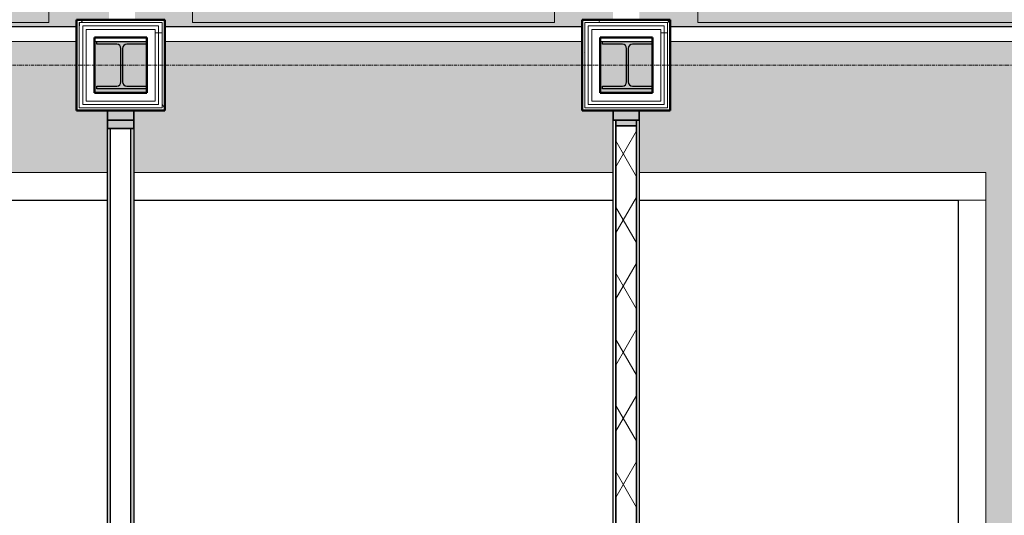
# Model space of a CAD drawing. Header units: millimetres. Extents: x 3625 to 90524, y -20577 to 42628.
# Tile 131 of 256: x 52706 to 56277, y 34195 to 35993. Entities that reach past the tile are written whole.
import ezdxf

# ---------------------------------------------------------------- set-up
doc = ezdxf.new("R2010")
doc.units = ezdxf.units.MM
doc.linetypes.add('stramien', pattern=[22.225, 12.7, -3.175, 3.175, -3.175])
for name, color, linetype, lineweight in [('A-CLNG-SUSP', 5, 'Continuous', 25), ('A-FLOR-OTLN', 6, 'Continuous', 18), ('A-FLOR-PATT', 8, 'Continuous', 18), ('A-GENM', 6, 'Continuous', 18), ('A-GLAZ', 6, 'Continuous', 18), ('A-GLAZ-CWMG', 3, 'Continuous', 18), ('A-WALL-MBNI', 2, 'Continuous', 25), ('A-WALL-PATT', 2, 'Continuous', 50), ('I-WALL', 2, 'Continuous', 25), ('S-COLS', 6, 'Continuous', 18), ('S-GRID', 1, 'Continuous', 18)]:
    doc.layers.add(name, color=color, linetype=linetype, lineweight=lineweight)
pattern_1 = [(0, (24722.47, 0), (406.4, 101.6), [33.528, -271.272, 33.528, -271.272, -1625.6]), (0, (24722.47, 0), (406.4, 101.6), [-609.6, 33.528, -576.072, 33.528, -271.272, -711.2]), (0, (24722.47, 0), (406.4, 101.6), [-1524, 33.528, -169.672, 33.528, -474.472]), (120, (24874.87, 50.8), (-291.18818, 301.15272), [33.528, -271.272, 33.528, -271.272, -1625.6]), (120, (24874.87, 50.8), (-291.18818, 301.15272), [-609.6, 33.528, -576.072, 33.528, -271.272, -711.2]), (120, (24874.87, 50.8), (-291.18818, 301.15272), [-1524, 33.528, -169.672, 33.528, -474.472]), (240, (24925.67, 254), (-115.21182, -402.75272), [33.528, -271.272, 33.528, -271.272, -1625.6]), (240, (24925.67, 254), (-115.21182, -402.75272), [-609.6, 33.528, -576.072, 33.528, -271.272, -711.2]), (240, (24925.67, 254), (-115.21182, -402.75272), [-1524, 33.528, -169.672, 33.528, -474.472])]
pattern_2 = [(180, (55065.73, 35595.7), (6e-14, 500), []), (180, (55065.73, 35545.7), (6e-14, 500), []), (180, (55065.73, 35495.7), (6e-14, 500), []), (180, (55065.73, 35445.7), (6e-14, 500), [])]
pattern_3 = [(180, (53232.4, 35595.7), (6e-14, 500), []), (180, (53232.4, 35545.7), (6e-14, 500), []), (180, (53232.4, 35495.7), (6e-14, 500), []), (180, (53232.4, 35445.7), (6e-14, 500), [])]

# ---------------------------------------------------------------- blocks, each defined once
blk = doc.blocks.new('10844_ABT model nieuw_export 08-11-2012_rvt-1-Plotview plafond vierde Verdieping - 1 op 100')
at = {"layer": 'A-FLOR-PATT'}
h = blk.add_hatch(color=254, dxfattribs=at)
h.paths.add_polyline_path([(31606.6, 19233.2), (31916.6, 19233.2), (31916.6, 19493.5), (28423.3, 19493.5), (28423.3, 19528.2), (28413.3, 19528.2), (28413.3, 19493.2), (28509.9, 19493.2), (28509.9, 19233.2), (30023.3, 19233.2), (30023.3, 19493.2), (30343.3, 19493.2), (30343.3, 19233.2), (31400.3, 19233.2)], flags=0)
h.paths.add_polyline_path([(27774.8, 19233.2), (28189.9, 19233.2), (28189.9, 19493.2), (28273.3, 19493.2), (28273.3, 19528.2), (28263.3, 19528.2), (28263.3, 21111.6), (27822.3, 21111.6), (27822.3, 19718.2), (19287.8, 19718.2), (19287.8, 19493.2), (19343.3, 19493.2), (19343.3, 19233.2), (20856.6, 19233.2), (20856.6, 19493.2), (21176.6, 19493.2), (21176.6, 19233.2), (22689.9, 19233.2), (22689.9, 19493.2), (23009.9, 19493.2), (23009.9, 19233.2), (24523.3, 19233.2), (24523.3, 19493.2), (24843.3, 19493.2), (24843.3, 19233.2), (26356.6, 19233.2), (26356.6, 19493.2), (26676.6, 19493.2), (26676.6, 19233.2), (27170.5, 19233.2)], flags=0)
h.paths.add_polyline_path([(30165.3, 19243.2), (30178, 19248.5), (30183.3, 19261.2), (30183.3, 19395.2), (30178, 19407.9), (30165.3, 19413.2), (30088.3, 19413.2), (30088.3, 19243.2)], flags=0)
h.paths.add_polyline_path([(30210.3, 19243.2), (30278.3, 19243.2), (30278.3, 19413.2), (30210.3, 19413.2), (30197.5, 19407.9), (30192.3, 19395.2), (30192.3, 19261.2), (30197.5, 19248.5)], flags=0)
h.paths.add_polyline_path([(28379, 19243.2), (28444.9, 19243.2), (28444.9, 19413.2), (28376.3, 19413.2), (28363.5, 19407.9), (28358.3, 19395.2), (28358.3, 19261.2), (28363.5, 19248.5), (28376.3, 19243.2)], flags=0)
h.paths.add_polyline_path([(28254.9, 19243.2), (28331.3, 19243.2), (28344, 19248.5), (28349.3, 19261.2), (28349.3, 19395.2), (28344, 19407.9), (28331.3, 19413.2), (28254.9, 19413.2), (28254.9, 19248.5)], flags=0)
h.paths.add_polyline_path([(26498.3, 19243.2), (26511, 19248.5), (26516.3, 19261.2), (26516.3, 19395.2), (26511, 19407.9), (26498.3, 19413.2), (26421.6, 19413.2), (26421.6, 19243.2)], flags=0)
h.paths.add_polyline_path([(26611.6, 19243.2), (26611.6, 19413.2), (26543.3, 19413.2), (26530.5, 19407.9), (26525.3, 19395.2), (26525.3, 19261.2), (26530.5, 19248.5), (26543.3, 19243.2), (26566.3, 19243.2)], flags=0)
h.paths.add_polyline_path([(24778.3, 19243.2), (24778.3, 19413.2), (24710.3, 19413.2), (24697.5, 19407.9), (24692.3, 19395.2), (24692.3, 19261.2), (24697.5, 19248.5), (24710.3, 19243.2), (24753.6, 19243.2)], flags=0)
h.paths.add_polyline_path([(24665.3, 19243.2), (24678, 19248.5), (24683.3, 19261.2), (24683.3, 19395.2), (24678, 19407.9), (24665.3, 19413.2), (24588.3, 19413.2), (24588.3, 19243.2)], flags=0)
h.paths.add_polyline_path([(22754.9, 19243.2), (22831.3, 19243.2), (22844, 19248.5), (22849.3, 19261.2), (22849.3, 19395.2), (22844, 19407.9), (22831.3, 19413.2), (22754.9, 19413.2), (22754.9, 19248.5)], flags=0)
h.paths.add_polyline_path([(22940.8, 19243.2), (22944.9, 19243.2), (22944.9, 19413.2), (22876.3, 19413.2), (22863.5, 19407.9), (22858.3, 19395.2), (22858.3, 19261.2), (22863.5, 19248.5), (22876.3, 19243.2)], flags=0)
h.paths.add_polyline_path([(21111.6, 19243.2), (21111.6, 19413.2), (21043.3, 19413.2), (21030.5, 19407.9), (21025.3, 19395.2), (21025.3, 19261.2), (21030.5, 19248.5), (21043.3, 19243.2)], flags=0)
h.paths.add_polyline_path([(20998.3, 19243.2), (21011, 19248.5), (21016.3, 19261.2), (21016.3, 19395.2), (21011, 19407.9), (20998.3, 19413.2), (20921.6, 19413.2), (20921.6, 19243.2)], flags=0)
h.paths.add_polyline_path([(28983.3, 21206.2), (30263.6, 21206.2), (30263.6, 21211.2), (28470.7, 21211.6), (28470.7, 23567.2), (30263.6, 23567.2), (30263.6, 23641.2), (28413.3, 23641.2), (28413.3, 21206.2), (28479.5, 21206.2)], flags=0)
h.paths.add_polyline_path([(31916.6, 21206.2), (31916.6, 23641.2), (31756.6, 23641.2), (31756.6, 21206.2)], flags=0)
h.paths.add_polyline_path([(31606.6, 23567.2), (31616.6, 23567.2), (31616.6, 23641.2), (31606.6, 23641.2)], flags=0)
h.paths.add_polyline_path([(28578.9, 23781.2), (30484.5, 23781.2), (30484.5, 23791.2), (28273.3, 23791.2), (28273.3, 23781.2), (28413.3, 23781.2)], flags=0)
h.paths.add_polyline_path([(31548.5, 23781.2), (31916.6, 23781.2), (31916.6, 23791.2), (31548.5, 23791.2), (31548.5, 23786.2)], flags=0)
h.paths.add_polyline_path([(26566.3, 24301.2), (27044.5, 24301.2), (27044.5, 25355.2), (26564.1, 25355.2), (26564.1, 25115.2), (26469.1, 25115.2), (26469.1, 25355.2), (25988.8, 25355.2), (25988.8, 24875.4), (26229.8, 24875.4), (26229.8, 24780.4), (25988.8, 24780.4), (25988.8, 24301.2)], flags=0)
h.paths.add_polyline_path([(21544.5, 24301.2), (21544.5, 25355.2), (20490.4, 25355.2), (20490.4, 24301.2), (21505.7, 24301.2)], flags=0)
h.paths.add_polyline_path([(31809.8, 24301.2), (32021.4, 24301.2), (32021.4, 24551.2), (31739.6, 24551.3), (31739.6, 25105.2), (32021.4, 25105.2), (32021.4, 25355.2), (31488.9, 25355.2), (31488.9, 24301.2)], flags=0)
h.paths.add_polyline_path([(26249.6, 24551.2), (26239.6, 24551.2), (26239.6, 25105.2), (26793.6, 25104.2), (26793.6, 24551.2), (26319.6, 24551.2)], flags=0)
h.paths.add_polyline_path([(21199.4, 24551.2), (20739.6, 24551.2), (20739.6, 25105.2), (21293.6, 25105.2), (21293.6, 24551.2), (21213.6, 24551.2)], flags=0)
h.paths.add_polyline_path([(26542, 24631.2), (26713.6, 24631.2), (26713.6, 25025.2), (26319.6, 25025.2), (26319.6, 24631.2), (26499.5, 24631.2)], flags=0)
h.paths.add_polyline_path([(21042, 24631.2), (21213.6, 24631.2), (21213.6, 25025.2), (20819.6, 25025.2), (20819.6, 24631.2), (20999.5, 24631.2)], flags=0)
h.paths.add_polyline_path([(26611.6, 24733.2), (26420.8, 24733.2), (26420.8, 24743.2), (26499.5, 24743.2), (26512.2, 24748.5), (26517.5, 24761.2), (26517.5, 24895.2), (26512.2, 24907.9), (26499.5, 24913.2), (26420.8, 24913.2), (26421.6, 24923.2), (26620.8, 24923.2), (26620.8, 24913.2), (26542, 24913.2), (26529.3, 24907.9), (26524, 24895.2), (26524, 24761.2), (26529.3, 24748.5), (26542, 24743.2), (26620.8, 24743.2), (26620.8, 24733.2)], flags=0)
h.paths.add_polyline_path([(21111.6, 24733.2), (20920.8, 24733.2), (20920.8, 24743.2), (20999.5, 24743.2), (21012.2, 24748.5), (21017.5, 24761.2), (21017.5, 24895.2), (21012.2, 24907.9), (20999.5, 24913.2), (20920.8, 24913.2), (20921.6, 24923.2), (21120.8, 24923.2), (21120.8, 24913.2), (21042, 24913.2), (21029.3, 24907.9), (21024, 24895.2), (21024, 24761.2), (21029.3, 24748.5), (21042, 24743.2), (21120.8, 24743.2), (21120.8, 24733.2)], flags=0)
h.paths.add_polyline_path([(31749.6, 29801.2), (32021.4, 29801.2), (32021.4, 30041.2), (31729.6, 30041.2), (31729.6, 30615.2), (31906.6, 30615.2), (31906.6, 32113.4), (31487.4, 32113.4), (31487.4, 29801.2), (31729.6, 29801.2)], flags=0)
h.paths.add_polyline_path([(20652.6, 29801.2), (22749.6, 29801.2), (22749.6, 30051.2), (22741.6, 30051.2), (22741.6, 30039.2), (21288.6, 30039.2), (21288.6, 30051.2), (20744.6, 30051.2), (20744.6, 30039.2), (19291.6, 30039.2), (19291.6, 30051.2), (19287.8, 30051.2), (19287.8, 29801.2), (20523.8, 29801.2)], flags=0)
h.paths.add_polyline_path([(23378, 29801.2), (23377.9, 35438.2), (28302.4, 35438.2), (28302.4, 35663.2), (28189.9, 35663.2), (28189.9, 35913.7), (26676.6, 35913.7), (26676.6, 35663.2), (26356.6, 35663.2), (26356.6, 35913.7), (24843.3, 35913.7), (24843.3, 35663.2), (24523.3, 35663.2), (24523.3, 35913.7), (22956.6, 35913.7), (22956.6, 30051.2), (22949.6, 30051.2), (22949.6, 29801.2), (22956.6, 29801.2)], flags=0)
h.paths.add_polyline_path([(25988.8, 29801.2), (27044.5, 29801.2), (27044.5, 30855.2), (25988.8, 30855.2), (25988.8, 30061.2)], flags=0)
h.paths.add_polyline_path([(26249.6, 30061.2), (26249.6, 30595.2), (26783.6, 30595.2), (26783.6, 30061.2), (26319.6, 30061.2)], flags=0)
h.paths.add_polyline_path([(19291.6, 30061.2), (19291.6, 30398.2), (19335.6, 30398.2), (19335.6, 31758.2), (19393.6, 31758.2), (19393.6, 31778.2), (19287.8, 31778.2), (19287.8, 30061.2)], flags=0)
h.paths.add_polyline_path([(22741.6, 30061.2), (22749.6, 30061.2), (22749.6, 35913.7), (22746.6, 35913.7), (22746.6, 31778.2), (22637.5, 31778.2), (22636.6, 31753.2), (22627.5, 31753.2), (22627.5, 35913.7), (22616.6, 35913.7), (22616.6, 30398.2), (22637.6, 30398.2), (22637.6, 31758.2), (22697.6, 31758.2), (22697.6, 30398.2), (22741.6, 30398.2), (22741.6, 30266.2)], flags=0)
h.paths.add_polyline_path([(21042, 30131.2), (21213.6, 30131.2), (21213.6, 30525.2), (20819.6, 30525.2), (20819.6, 30131.2), (20999.5, 30131.2)], flags=0)
h.paths.add_polyline_path([(26566.3, 30131.2), (26713.6, 30131.2), (26712.8, 30525.2), (26319.6, 30525.2), (26319.6, 30131.2), (26542, 30131.2)], flags=0)
h.paths.add_polyline_path([(26499.5, 30233.2), (26420.8, 30233.2), (26420.8, 30243.2), (26499.5, 30243.2), (26512.2, 30248.5), (26517.5, 30261.2), (26517.5, 30395.2), (26512.2, 30407.9), (26499.5, 30413.2), (26420.8, 30413.2), (26421.6, 30423.2), (26620.8, 30423.2), (26620.8, 30413.2), (26542, 30413.2), (26529.3, 30407.9), (26524, 30395.2), (26524, 30261.2), (26529.3, 30248.5), (26542, 30243.2), (26620.8, 30243.2), (26620.8, 30233.2), (26542, 30233.2)], flags=0)
h.paths.add_polyline_path([(21120.8, 30233.2), (20920.8, 30233.2), (20920.8, 30243.2), (20999.5, 30243.2), (21012.2, 30248.5), (21017.5, 30261.2), (21017.5, 30395.2), (21012.2, 30407.9), (20999.5, 30413.2), (20920.8, 30413.2), (20921.6, 30423.2), (21120.8, 30423.2), (21120.8, 30413.2), (21042, 30413.2), (21029.3, 30407.9), (21024, 30395.2), (21024, 30261.2), (21029.3, 30248.5), (21042, 30243.2), (21120.8, 30243.2)], flags=0)
h.paths.add_polyline_path([(20739.6, 30398.2), (20739.6, 30605.2), (21293.6, 30605.2), (21293.6, 30398.2), (21303.6, 30398.2), (21303.6, 30615.2), (20729.6, 30615.2), (20729.6, 30398.2)], flags=0)
h.paths.add_polyline_path([(19413.6, 30398.2), (19413.6, 35913.7), (19403.6, 35913.7), (19403.6, 31753.2), (19395.6, 31753.2), (19395.6, 30398.2)], flags=0)
h.paths.add_polyline_path([(19291.6, 31613.2), (19291.6, 31733.2), (19331.6, 31733.2), (19331.6, 31613.2)], flags=0)
h.paths.add_polyline_path([(22741.6, 31613.2), (22701.6, 31613.2), (22701.6, 31733.2), (22741.6, 31733.2)], flags=0)
h.paths.add_polyline_path([(31841.6, 32208.4), (31906.6, 32208.4), (31906.6, 35913.7), (30343.3, 35913.7), (30343.3, 35663.2), (30230.8, 35663.2), (30230.8, 35438.2), (31487.4, 35438.2), (31487.4, 32208.4), (31835.4, 32208.4)], flags=0)
h.paths.add_polyline_path([(30135.8, 35438.2), (30135.8, 35663.2), (30023.3, 35663.2), (30023.3, 35913.7), (28509.9, 35913.7), (28509.9, 35663.2), (28397.4, 35663.2), (28397.4, 35438.2), (28983.3, 35438.2)], flags=0)
h.paths.add_polyline_path([(30169.8, 35728.2), (30278.3, 35728.2), (30277.8, 35904.2), (30205.8, 35904.2), (30195.2, 35899.8), (30190.8, 35889.2), (30191.8, 35764.8), (30195.2, 35756.6), (30205.8, 35752.2), (30277.8, 35752.2), (30277.8, 35742.7), (30097.8, 35742.7), (30097.8, 35752.2), (30169.8, 35752.2), (30180.4, 35756.6), (30184.8, 35767.2), (30184.8, 35889.2), (30180.4, 35899.8), (30169.8, 35904.2), (30097.8, 35904.2), (30097.8, 35913.7), (30088.3, 35913.7), (30088.3, 35728.2), (30145.8, 35728.2)], flags=0)
h.paths.add_polyline_path([(28254.9, 35728.2), (28444.9, 35728.2), (28443.8, 35904.2), (28371.8, 35904.2), (28361.2, 35899.8), (28356.8, 35889.2), (28356.8, 35767.2), (28361.2, 35756.6), (28371.8, 35752.2), (28443.8, 35752.2), (28443.8, 35742.7), (28263.8, 35742.7), (28263.8, 35752.2), (28335.8, 35752.2), (28346.4, 35756.6), (28350.8, 35767.2), (28350.8, 35889.2), (28346.4, 35899.8), (28335.8, 35904.2), (28263.8, 35904.2), (28263.8, 35913.7), (28254.9, 35913.7), (28254.9, 35742.7)], flags=0)
h.paths.add_polyline_path([(26421.6, 35728.2), (26611.6, 35728.2), (26610.8, 35904.2), (26538.8, 35904.2), (26528.2, 35899.8), (26523.8, 35889.2), (26523.8, 35767.2), (26528.2, 35756.6), (26538.8, 35752.2), (26610.8, 35752.2), (26610.8, 35742.7), (26430.8, 35742.7), (26430.8, 35752.2), (26502.8, 35752.2), (26513.4, 35756.6), (26517.8, 35767.2), (26517.8, 35889.2), (26513.4, 35899.8), (26502.8, 35904.2), (26430.8, 35904.2), (26430.8, 35913.7), (26421.6, 35913.7), (26421.6, 35742.7)], flags=0)
h.paths.add_polyline_path([(24705.8, 35728.2), (24778.3, 35728.2), (24777.8, 35904.2), (24705.8, 35904.2), (24695.2, 35899.8), (24690.8, 35889.2), (24690.8, 35767.2), (24695.2, 35756.6), (24705.8, 35752.2), (24777.8, 35752.2), (24777.8, 35742.7), (24597.8, 35742.7), (24597.8, 35752.2), (24669.8, 35752.2), (24680.4, 35756.6), (24684.8, 35767.2), (24684.8, 35889.2), (24680.4, 35899.8), (24669.8, 35904.2), (24597.8, 35904.2), (24597.8, 35913.7), (24588.3, 35913.7), (24588.3, 35728.2), (24669.8, 35728.2)], flags=0)
at = {"layer": 'S-COLS', "lineweight": 5}
for points in [[(28379, 35742.7), (28443.8, 35742.7), (28443.8, 35752.2), (28371.8, 35752.2), (28361.2, 35756.6), (28356.8, 35767.2), (28356.8, 35889.2), (28361.2, 35899.8), (28371.8, 35904.2), (28443.8, 35904.2), (28443.8, 35913.7), (28263.8, 35913.7), (28263.8, 35904.2), (28335.8, 35904.2), (28346.4, 35899.8), (28350.8, 35889.2), (28350.8, 35767.2), (28346.4, 35756.6), (28335.8, 35752.2), (28263.8, 35752.2), (28263.8, 35742.7)], [(30097.8, 35742.7), (30277.8, 35742.7), (30277.8, 35752.2), (30205.8, 35752.2), (30195.2, 35756.6), (30190.8, 35767.2), (30191.8, 35891.6), (30195.2, 35899.8), (30205.8, 35904.2), (30277.8, 35904.2), (30277.8, 35913.7), (30097.8, 35913.7), (30097.8, 35904.2), (30169.8, 35904.2), (30180.4, 35899.8), (30184.8, 35889.2), (30184.8, 35767.2), (30180.4, 35756.6), (30169.8, 35752.2), (30097.8, 35752.2)]]:
    blk.add_hatch(color=256, dxfattribs=at).paths.add_polyline_path(points, flags=0)
at = {"layer": 'A-FLOR-OTLN', "color": 130, "lineweight": 5}
for p, q in [((26676.6, 35913.7), (28189.9, 35913.7)), ((28254.9, 35913.7), (28263.8, 35913.7)), ((28509.9, 35913.7), (30023.3, 35913.7)), ((30088.3, 35913.7), (30097.8, 35913.7)), ((30343.3, 35913.7), (31906.6, 35913.7))]:
    blk.add_line(p, q, dxfattribs=at)
at = {"layer": 'S-COLS', "color": 250, "lineweight": 25}
for p, q in [((28263.8, 35904.2), (28263.8, 35913.7)), ((28263.8, 35913.7), (28443.8, 35913.7)), ((28335.8, 35904.2), (28263.8, 35904.2)), ((28350.8, 35767.2), (28350.8, 35889.2)), ((28356.8, 35889.2), (28356.8, 35767.2)), ((28443.8, 35904.2), (28371.8, 35904.2)), ((28443.8, 35913.7), (28443.8, 35904.2)), ((30097.8, 35904.2), (30097.8, 35913.7)), ((30097.8, 35913.7), (30277.8, 35913.7)), ((30169.8, 35904.2), (30097.8, 35904.2)), ((30184.8, 35767.2), (30184.8, 35889.2)), ((30190.8, 35889.2), (30190.8, 35767.2)), ((30277.8, 35904.2), (30205.8, 35904.2)), ((30277.8, 35913.7), (30277.8, 35904.2)), ((28263.8, 35742.7), (28263.8, 35752.2)), ((28263.8, 35752.2), (28335.8, 35752.2)), ((28443.8, 35742.7), (28263.8, 35742.7)), ((28371.8, 35752.2), (28443.8, 35752.2)), ((28443.8, 35752.2), (28443.8, 35742.7)), ((30097.8, 35742.7), (30097.8, 35752.2)), ((30097.8, 35752.2), (30169.8, 35752.2)), ((30277.8, 35742.7), (30097.8, 35742.7)), ((30205.8, 35752.2), (30277.8, 35752.2)), ((30277.8, 35752.2), (30277.8, 35742.7))]:
    blk.add_line(p, q, dxfattribs=at)
for centre, start, end in [((28335.8, 35889.2), 0, 90), ((28371.8, 35889.2), 90, 180), ((30169.8, 35889.2), 0, 90), ((30205.8, 35889.2), 90, 180), ((28335.8, 35767.2), 270, 0), ((28371.8, 35767.2), 180, 270), ((30169.8, 35767.2), 270, 0), ((30205.8, 35767.2), 180, 270)]:
    blk.add_arc(centre, 15, start, end, dxfattribs=at)
blk = doc.blocks.new('Rectangular Mullion - 22_interline_95x35-6695495-Plotview plafond vierde Verdieping - 1 op 100')
at = {"layer": 'A-GLAZ-CWMG'}
blk.add_hatch(color=256, dxfattribs=at).paths.add_polyline_path([(-35, -47.5), (0, -47.5), (0, 47.5), (-35, 47.5)], flags=0)
at = {"layer": 'A-GLAZ-CWMG', "lineweight": 35}
for p, q in [((-35, 47.5), (0, 47.5)), ((-35, -47.5), (-35, 47.5)), ((0, 47.5), (0, -47.5)), ((0, -47.5), (-35, -47.5))]:
    blk.add_line(p, q, dxfattribs=at)
blk = doc.blocks.new('22_KA_systeempanel_dicht - staal-V14-Plotview plafond vierde Verdieping - 1 op 100')
at = {"layer": 'A-GLAZ'}
h = blk.add_hatch(color=256, dxfattribs=at)
h.paths.add_polyline_path([(817, 37.5), (797, 37.5), (797, -37.5), (817, -37.5)], flags=0)
h.paths.add_polyline_path([(-797, -37.5), (-797, 37.5), (-817, 37.5), (-817, -37.5)], flags=0)
h = blk.add_hatch(dxfattribs=at)
h.set_pattern_fill('FP_206', color=256, style=0, pattern_type=2)
h.set_pattern_definition([(150, (59533.68, -30183.26), (-60, -103.92305), []), (210, (59533.68, -30183.26), (60, -103.92305), [])])
h.paths.add_polyline_path([(797, -37.5), (797, 37.5), (-797, 37.5), (-797, -37.5), (631, -37.5)], flags=0)
at = {"layer": 'A-GLAZ', "lineweight": 25}
for p, q in [((-817, 47.5), (817, 47.5)), ((-817, 37.5), (-817, 47.5)), ((817, 37.5), (-817, 37.5)), ((-817, -37.5), (-817, 37.5)), ((-817, 37.5), (-797, 37.5)), ((-797, 37.5), (797, 37.5)), ((-797, -37.5), (-797, 37.5)), ((-797, 37.5), (-797, -37.5)), ((797, 37.5), (797, -37.5)), ((797, -37.5), (797, 37.5)), ((797, 37.5), (817, 37.5)), ((817, 47.5), (817, 37.5)), ((817, 37.5), (817, -37.5)), ((-817, -47.5), (-817, -37.5)), ((-817, -37.5), (817, -37.5)), ((-797, -37.5), (-817, -37.5)), ((817, -47.5), (-817, -47.5)), ((797, -37.5), (-797, -37.5)), ((817, -37.5), (797, -37.5)), ((817, -37.5), (817, -47.5))]:
    blk.add_line(p, q, dxfattribs=at)
blk = doc.blocks.new('22_KA_systeempanel_interline_dubbelglas_horizontaal - paneel_boven-6709801-Plotview plafond vierde Verdieping - 1 op 100')
at = {"layer": 'A-GLAZ'}
for points in [[(791.7, 37.5), (791.7, 47.5), (-791.7, 47.5), (-791.7, 37.5), (626.2, 37.5)], [(791.7, -47.5), (791.7, -37.5), (-791.7, -37.5), (-791.7, -47.5), (626.2, -47.5)]]:
    blk.add_hatch(color=256, dxfattribs=at).paths.add_polyline_path(points, flags=0)
at = {"layer": 'A-GLAZ', "lineweight": 25}
for p, q in [((-791.7, 47.5), (791.7, 47.5)), ((-791.7, 37.5), (-791.7, 47.5)), ((791.7, 37.5), (-791.7, 37.5)), ((791.7, 47.5), (791.7, 37.5)), ((-791.7, -47.5), (-791.7, -37.5)), ((-791.7, -37.5), (791.7, -37.5)), ((791.7, -47.5), (-791.7, -47.5)), ((791.7, -37.5), (791.7, -47.5))]:
    blk.add_line(p, q, dxfattribs=at)
blk = doc.blocks.new('Rectangular Mullion - 22_interline_95x30-6696387-Plotview plafond vierde Verdieping - 1 op 100')
at = {"layer": 'A-GLAZ-CWMG'}
blk.add_hatch(color=256, dxfattribs=at).paths.add_polyline_path([(15, -47.5), (-15, -47.5), (-15, 47.5), (15, 47.5)], flags=0)
at = {"layer": 'A-GLAZ-CWMG', "lineweight": 35}
for p, q in [((15, 47.5), (-15, 47.5)), ((-15, 47.5), (-15, -47.5)), ((15, -47.5), (15, 47.5)), ((-15, -47.5), (15, -47.5))]:
    blk.add_line(p, q, dxfattribs=at)
blk = doc.blocks.new('31_KA_Houten kozijn metselwerkgevel met draaiend deel verdieping - 31_KA_Houten kozijn metselwerkgevel met draaiend deel verdieping-12073446-Plotview plafond vierde Verdieping - 1 op 100')
at = {"layer": 'A-GLAZ', "lineweight": 25}
for points in [[(-656.5, -150), (656.5, -150), (656.5, -94.9), (-656.5, -94.9)], [(-544.3, -420), (656.5, -420), (656.5, -150), (-656.5, -150), (-656.5, -420)]]:
    blk.add_hatch(color=256, dxfattribs=at).paths.add_polyline_path(points, flags=0)
at = {"layer": 'A-GLAZ'}
for p, q in [((-706.5, 210.1), (-706.5, 180.1)), ((-706.5, 210.1), (706.5, 210.1)), ((-706.5, 180.1), (-706.5, 180.1)), ((706.5, 180.1), (-706.5, 180.1)), ((-688.5, -94.9), (-688.5, 180.1)), ((688.5, 180.1), (688.5, -94.9)), ((706.5, 180.1), (706.5, 210.1)), ((706.5, 180.1), (706.5, 180.1)), ((-688.5, -94.9), (688.5, -94.9)), ((-656.5, -94.9), (-656.5, -150)), ((656.5, -94.9), (656.5, -150)), ((-656.5, -150), (656.5, -150)), ((-656.5, -150), (-656.5, -420)), ((656.5, -420), (656.5, -150)), ((656.5, -420), (-656.5, -420))]:
    blk.add_line(p, q, dxfattribs=at)
blk = doc.blocks.new('43_KA_stucwerk tegen borstwering onderkant verdieping3 - 43_KA_stucwerk tegen borstwering onderkant verdieping-10167783-Plotview plafond vierde Verdieping - 1 op 100')
at = {"layer": 'A-WALL-PATT', "lineweight": 25}
h = blk.add_hatch(color=256, dxfattribs=at)
h.paths.add_polyline_path([(54286.5, 17595.2), (54286.6, 17595.2), (54285.6, 17755.4), (54191.6, 17755.4), (54191.6, 19068.4), (54286.6, 19068.4), (54286.6, 19588), (54191.6, 19588), (54191.6, 20901), (54286.6, 20901), (54286.6, 21421.4), (54191.6, 21421.4), (54191.6, 22734.4), (54286.6, 22734.4), (54286.6, 23254.7), (54191.6, 23254.7), (54191.6, 24567.7), (54286.6, 24567.7), (54286.6, 25088), (54191.6, 25088), (54191.6, 26401), (54286.6, 26401), (54286.6, 26614.2), (54196.6, 26614.2), (54196.6, 26496.5), (54176.6, 26496.5), (54176.6, 24993.2), (54196.6, 24993.2), (54196.6, 24663.2), (54176.6, 24663.2), (54176.6, 23159.9), (54196.6, 23159.9), (54196.6, 22829.9), (54176.6, 22829.9), (54176.6, 21326.5), (54196.6, 21326.5), (54196.6, 20996.5), (54176.6, 20996.5), (54176.6, 19493.2), (54196.6, 19493.2), (54196.6, 19163.2), (54176.6, 19163.2), (54176.6, 17595.2)], flags=0)
h.paths.add_polyline_path([(4356.6, 19428.2), (4356.6, 19493.2), (4376.6, 19493.2), (4376.6, 20996.5), (4356.6, 20996.5), (4356.6, 21326.5), (4376.6, 21326.5), (4376.6, 22829.9), (4356.6, 22829.9), (4356.6, 23159.9), (4376.6, 23159.9), (4376.6, 24663.2), (4356.6, 24663.2), (4356.6, 24993.2), (4376.6, 24993.2), (4376.6, 26496.5), (4356.6, 26496.5), (4356.6, 26826.5), (4376.6, 26826.5), (4376.6, 28329.9), (4356.6, 28329.9), (4356.6, 28659.9), (4376.6, 28659.9), (4376.6, 30163.2), (4356.6, 30163.2), (4356.6, 30493.2), (4376.6, 30493.2), (4376.6, 31996.5), (4356.6, 31996.5), (4356.6, 32326.5), (4376.6, 32326.5), (4376.6, 33829.9), (4356.6, 33829.9), (4356.6, 34159.9), (4376.6, 34159.9), (4376.6, 35663.2), (4356.6, 35663.2), (4356.6, 35993.2), (4676.6, 35993.2), (4676.6, 35968.2), (6189.9, 35968.2), (6189.9, 35993.2), (6509.9, 35993.2), (6509.9, 35968.2), (8023.3, 35968.2), (8023.3, 35993.2), (8343.3, 35993.2), (8343.3, 35968.2), (9856.6, 35968.2), (9856.6, 35993.2), (10176.6, 35993.2), (10176.6, 35968.2), (11689.9, 35968.2), (11689.9, 35993.2), (12009.9, 35993.2), (12009.9, 35968.2), (13523.3, 35968.2), (13523.3, 35993.2), (13843.3, 35993.2), (13843.3, 35968.2), (15356.6, 35968.2), (15356.6, 35993.2), (15676.6, 35993.2), (15676.6, 35968.2), (17189.9, 35968.2), (17189.9, 35993.2), (17509.9, 35993.2), (17509.9, 35968.2), (19076.6, 35968.2), (19076.6, 36078.2), (18923.1, 36078.2), (18923.1, 35983.2), (17610.1, 35983.2), (17610.1, 36078.2), (17089.8, 36078.2), (17089.8, 35983.2), (15776.8, 35983.2), (15776.8, 36078.2), (15256.4, 36078.2), (15256.4, 35983.2), (13943.4, 35983.2), (13943.4, 36078.2), (13730.8, 36078.2), (13730.8, 35993.5), (13635.8, 35993.5), (13635.8, 36078.2), (13423.1, 36078.2), (13423.1, 35983.2), (12110.1, 35983.2), (12110.1, 36078.2), (11897.4, 36078.2), (11897.4, 35993.5), (11802.4, 35993.5), (11802.4, 36078.2), (11589.8, 36078.2), (11589.8, 35983.2), (10276.8, 35983.2), (10276.8, 36078.2), (10064.1, 36078.2), (10064.1, 35993.5), (9969.1, 35993.5), (9969.1, 36078.2), (9756.4, 36078.2), (9756.4, 35983.2), (8443.4, 35983.2), (8443.4, 36078.2), (7923.1, 36078.2), (7923.1, 35983.2), (6610.1, 35983.2), (6610.1, 36078.2), (6089.8, 36078.2), (6089.8, 35983.2), (4776.8, 35983.2), (4776.8, 36078.2), (4266.6, 36078.2), (4266.6, 35568), (4361.6, 35568), (4361.6, 34255), (4266.6, 34255), (4266.6, 33734.7), (4361.6, 33734.7), (4361.6, 32421.7), (4266.6, 32421.7), (4266.6, 31901.4), (4361.6, 31901.4), (4361.6, 30588.4), (4266.6, 30588.4), (4266.6, 30068), (4361.6, 30068), (4361.6, 28755), (4266.6, 28755), (4266.6, 28234.7), (4361.6, 28234.7), (4361.6, 26921.7), (4266.6, 26921.7), (4266.6, 26401.4), (4361.6, 26401.4), (4361.6, 25088.4), (4266.6, 25088.4), (4266.6, 24568), (4361.6, 24568), (4361.6, 23255), (4266.6, 23255), (4266.6, 22734.7), (4361.6, 22734.7), (4361.6, 21421.7), (4266.6, 21421.7), (4266.6, 20901.4), (4361.6, 20901.4), (4361.6, 19588.4), (4266.6, 19588.4), (4266.6, 19428.2)], flags=0)
h.paths.add_polyline_path([(54276.1, 26709.2), (54286.6, 26709.2), (54286.6, 26921.4), (54191.6, 26921.4), (54191.6, 28234.4), (54286.6, 28234.4), (54286.6, 28447.4), (54196.6, 28447.4), (54196.6, 28329.9), (54176.6, 28329.9), (54176.6, 26826.5), (54196.6, 26826.5), (54196.6, 26709.2), (54232, 26709.2)], flags=0)
h.paths.add_polyline_path([(54276.6, 28542.4), (54286.6, 28542.4), (54286.6, 28754.7), (54191.6, 28754.7), (54191.6, 30067.7), (54286.6, 30067.7), (54286.6, 30280.7), (54196.6, 30280.7), (54196.6, 30163.2), (54176.6, 30163.2), (54176.6, 28659.9), (54196.6, 28659.9), (54196.6, 28542.4), (54221, 28542.4)], flags=0)
h.paths.add_polyline_path([(54209, 30375.7), (54286.6, 30375.7), (54286.6, 30588), (54191.6, 30588), (54191.6, 31901), (54286.6, 31901), (54286.6, 32421.4), (54191.6, 32421.4), (54191.6, 33734.4), (54286.6, 33734.4), (54286.6, 34255.4), (54191.6, 34255.4), (54191.6, 35568.4), (54286.6, 35568.4), (54286.6, 36078.2), (53756.4, 36078.2), (53756.4, 35983.2), (52443.4, 35983.2), (52443.4, 36078.2), (51923.1, 36078.2), (51923.1, 35983.2), (50610.1, 35983.2), (50610.1, 36078.2), (50089.8, 36078.2), (50089.8, 35983.2), (48776.8, 35983.2), (48776.8, 36078.2), (48256.4, 36078.2), (48256.4, 35983.2), (46943.4, 35984.1), (46943.4, 36078.2), (46730.8, 36078.2), (46730.8, 35993.5), (46635.8, 35993.5), (46635.8, 36078.2), (46423.1, 36078.2), (46423.1, 35983.2), (45110.1, 35983.2), (45110.1, 36078.2), (44589.8, 36078.2), (44589.8, 35983.2), (43276.8, 35983.2), (43276.8, 36078.2), (42756.4, 36078.2), (42756.4, 35983.2), (41443.4, 35983.2), (41443.4, 36078.2), (41293.3, 36078.2), (41293.3, 35968.2), (42856.6, 35968.2), (42856.6, 35993.2), (43176.6, 35992.4), (43176.6, 35968.2), (44689.9, 35968.2), (44689.9, 35993.2), (45009.9, 35993.2), (45009.9, 35968.2), (46523.3, 35968.2), (46523.3, 35993.2), (46843.3, 35993.2), (46843.3, 35968.2), (48356.6, 35968.2), (48356.6, 35993.2), (48676.6, 35993.2), (48676.6, 35968.2), (50189.9, 35968.2), (50189.9, 35993.2), (50509.9, 35993.2), (50509.9, 35968.2), (52043.3, 35968.2), (52043.3, 35993.2), (52363.3, 35993.2), (52363.3, 35968.2), (53876.6, 35968.9), (53876.6, 35993.2), (54196.6, 35993.2), (54196.6, 35663.2), (54176.6, 35663.2), (54176.6, 34159.9), (54196.6, 34159.9), (54196.6, 33829.9), (54176.6, 33829.9), (54176.6, 32326.5), (54196.6, 32326.5), (54196.6, 31996.5), (54176.6, 31996.5), (54176.6, 30493.2), (54196.6, 30493.2), (54196.6, 30375.7)], flags=0)
h.paths.add_polyline_path([(40766.1, 35968.2), (41073.3, 35968.2), (41073.3, 35973.2), (39509.9, 35973.2), (39509.9, 35968.2), (40464, 35968.2)], flags=0)
h.paths.add_polyline_path([(38953.3, 35968.2), (39189.9, 35968.2), (39189.9, 35973.2), (37676.6, 35973.2), (37676.6, 35968.2), (38651.2, 35968.2)], flags=0)
h.paths.add_polyline_path([(36838.5, 35968.2), (37356.6, 35968.2), (37356.6, 35973.2), (35843.3, 35973.2), (35843.3, 35968.2), (36687.4, 35968.2)], flags=0)
h.paths.add_polyline_path([(35523.3, 35968.2), (35523.3, 35973.2), (34009.9, 35973.2), (34009.9, 35968.2), (35327.9, 35968.2)], flags=0)
h.paths.add_polyline_path([(33689.9, 35968.2), (33689.9, 35973.2), (32126.6, 35973.2), (32126.6, 35968.2), (33515.1, 35968.2)], flags=0)
h.paths.add_polyline_path([(31702.4, 35968.2), (31906.6, 35968.2), (31906.6, 36078.2), (31756.4, 36078.2), (31756.4, 35983.2), (30443.4, 35983.2), (30443.4, 36078.2), (30230.8, 36078.2), (30230.8, 35993.5), (30135.8, 35993.5), (30135.8, 36078.2), (29923.1, 36078.2), (29923.1, 35983.2), (28610.1, 35983.2), (28610.1, 36078.2), (28402.4, 36078.2), (28402.4, 35993.5), (28307.4, 35993.5), (28307.4, 36078.2), (28089.8, 36078.2), (28089.8, 35983.2), (26776.8, 35983.2), (26776.8, 36078.2), (26256.4, 36078.2), (26256.4, 35983.2), (24943.4, 35983.2), (24943.4, 36078.2), (24423.1, 36078.2), (24423.1, 35983.2), (23110.1, 35983.2), (23110.1, 36078.2), (22956.6, 36078.2), (22956.6, 35968.2), (24523.3, 35968.2), (24523.3, 35993.2), (24843.3, 35993.2), (24843.3, 35968.2), (26356.6, 35968.2), (26356.6, 35993.2), (26676.6, 35993.2), (26676.6, 35968.2), (28189.9, 35968.2), (28189.9, 35993.2), (28509.9, 35993.2), (28509.9, 35968.2), (30023.3, 35968.2), (30023.3, 35993.2), (30343.3, 35993.2), (30343.3, 35968.2), (31400.3, 35968.2)], flags=0)
h.paths.add_polyline_path([(22749.6, 35968.2), (22749.6, 36078.2), (22746.6, 36078.2), (22746.6, 35968.2)], flags=0)
h.paths.add_polyline_path([(22034.4, 35968.2), (22627.5, 35968.2), (22627.5, 36078.2), (19403.6, 36078.2), (19403.6, 35968.2), (21732.3, 35968.2)], flags=0)
at = {"layer": 'A-WALL-MBNI'}
for p, q in [((26676.6, 35968.2), (28189.9, 35968.2)), ((28509.9, 35968.2), (30023.3, 35968.2)), ((30343.3, 35968.2), (31906.6, 35968.2))]:
    blk.add_line(p, q, dxfattribs=at)

msp = doc.modelspace()

# ---------------------------------------------------------------- hatches: boundary and pattern name
at = {"layer": 'A-WALL-PATT', "lineweight": 18}
h = msp.add_hatch(dxfattribs=at)
h.set_pattern_fill('FP_10', color=256, style=0, pattern_type=2)
h.set_pattern_definition(pattern_1)
h.paths.add_polyline_path([(53232.4, 35983.2), (53232.4, 35993.2), (52912.4, 35993.2), (52912.4, 35983.2), (53222.4, 35983.2)], flags=0)
h = msp.add_hatch(dxfattribs=at)
h.set_pattern_fill('FP_10', color=256, style=0, pattern_type=2)
h.set_pattern_definition(pattern_1)
h.paths.add_polyline_path([(55065.7, 35983.2), (55065.7, 35993.2), (54745.7, 35993.2), (54745.7, 35983.2), (55055.7, 35983.2)], flags=0)
h = msp.add_hatch(dxfattribs=at)
h.set_pattern_fill('FP_128', color=256, angle=-90, style=0, pattern_type=2)
h.set_pattern_definition([(270, (53272.4, 35993.2), (-500, -3e-14), []), (270, (53322.4, 35993.2), (-500, -3e-14), []), (270, (53372.4, 35993.2), (-500, -3e-14), []), (270, (53422.4, 35993.2), (-500, -3e-14), [])])
h.paths.add_polyline_path([(52922.4, 35970.7), (53222.4, 35970.7), (53222.4, 35983.2), (52922.4, 35983.2)], flags=0)
h = msp.add_hatch(dxfattribs=at)
h.set_pattern_fill('FP_129', color=256, angle=90, style=0, pattern_type=2)
h.set_pattern_definition(pattern_3)
h.paths.add_polyline_path([(53209.9, 35685.7), (53209.9, 35958.2), (53197.4, 35958.2), (53197.4, 35685.7)], flags=0)
h = msp.add_hatch(dxfattribs=at)
h.set_pattern_fill('FP_129', color=256, angle=90, style=0, pattern_type=2)
h.set_pattern_definition(pattern_3)
h.paths.add_polyline_path([(53222.4, 35673.2), (53222.4, 35970.7), (53209.9, 35970.7), (53209.9, 35673.2)], flags=0)
h = msp.add_hatch(dxfattribs=at)
h.set_pattern_fill('FP_10', color=256, style=0, pattern_type=2)
h.set_pattern_definition(pattern_1)
h.paths.add_polyline_path([(53232.4, 35663.2), (53232.4, 35983.2), (53222.4, 35983.2), (53222.4, 35663.2)], flags=0)
h = msp.add_hatch(dxfattribs=at)
h.set_pattern_fill('FP_10', color=256, style=0, pattern_type=2)
h.set_pattern_definition(pattern_1)
h.paths.add_polyline_path([(54745.7, 35663.2), (54755.7, 35663.2), (54755.7, 35983.2), (54745.7, 35983.2), (54745.7, 35823.9)], flags=0)
h = msp.add_hatch(dxfattribs=at)
h.set_pattern_fill('FP_126', color=256, angle=-90, style=0, pattern_type=2)
h.set_pattern_definition([(270, (55105.73, 35993.2), (-500, -3e-14), []), (270, (55155.73, 35993.2), (-500, -3e-14), []), (270, (55205.73, 35993.2), (-500, -3e-14), []), (270, (55255.73, 35993.2), (-500, -3e-14), [])])
h.paths.add_polyline_path([(54755.7, 35970.7), (55055.7, 35970.7), (55055.7, 35983.2), (54755.7, 35983.2)], flags=0)
h = msp.add_hatch(dxfattribs=at)
h.set_pattern_fill('FP_127', color=256, angle=90, style=0, pattern_type=2)
h.set_pattern_definition(pattern_2)
h.paths.add_polyline_path([(55043.2, 35685.7), (55043.2, 35958.2), (55030.7, 35958.2), (55030.7, 35685.7)], flags=0)
h = msp.add_hatch(dxfattribs=at)
h.set_pattern_fill('FP_127', color=256, angle=90, style=0, pattern_type=2)
h.set_pattern_definition(pattern_2)
h.paths.add_polyline_path([(55055.7, 35673.2), (55055.7, 35970.7), (55043.2, 35970.7), (55043.2, 35673.2)], flags=0)
h = msp.add_hatch(dxfattribs=at)
h.set_pattern_fill('FP_10', color=256, style=0, pattern_type=2)
h.set_pattern_definition(pattern_1)
h.paths.add_polyline_path([(55055.7, 35663.2), (55065.7, 35663.2), (55065.7, 35983.2), (55055.7, 35983.2), (55055.7, 35673.2)], flags=0)

# ---------------------------------------------------------------- linework, layer by layer
at = {"layer": 'A-CLNG-SUSP'}
for p, q in [((48200.5, 35338.2), (53024.9, 35338.2)), ((53119.9, 35338.2), (54858.2, 35338.2)), ((54953.2, 35338.2), (56109.9, 35338.2)), ((56109.9, 35338.2), (56109.9, 32208.4))]:
    msp.add_line(p, q, dxfattribs=at)
at = {"layer": 'A-GENM'}
for p, q in [((48102.1, 35438.2), (53024.9, 35438.2)), ((53119.9, 35438.2), (54858.2, 35438.2)), ((54953.2, 35438.2), (56209.9, 35438.2)), ((56209.9, 35438.2), (56209.9, 35338.2)), ((53024.9, 35338.2), (48200.5, 35338.2)), ((54858.2, 35338.2), (53119.9, 35338.2)), ((56209.9, 35338.2), (54953.2, 35338.2)), ((56109.9, 32208.4), (56109.9, 35338.2)), ((56109.9, 35338.2), (56209.9, 35338.2)), ((56209.9, 35338.2), (56209.9, 32208.4))]:
    msp.add_line(p, q, dxfattribs=at)
at = {"layer": 'I-WALL', "lineweight": 50}
for p, q in [((52912.4, 35993.2), (53232.4, 35993.2)), ((52912.4, 35663.2), (52912.4, 35993.2)), ((53232.4, 35993.2), (53232.4, 35663.2)), ((54745.7, 35993.2), (55065.7, 35993.2)), ((54745.7, 35663.2), (54745.7, 35993.2)), ((55065.7, 35993.2), (55065.7, 35663.2)), ((53167.4, 35928.2), (52977.4, 35928.2)), ((52977.4, 35928.2), (52977.4, 35728.2)), ((53167.4, 35728.2), (53167.4, 35928.2)), ((55000.7, 35928.2), (54810.7, 35928.2)), ((54810.7, 35928.2), (54810.7, 35728.2)), ((55000.7, 35728.2), (55000.7, 35928.2)), ((52977.4, 35728.2), (53167.4, 35728.2)), ((54810.7, 35728.2), (55000.7, 35728.2)), ((53232.4, 35663.2), (52912.4, 35663.2)), ((55065.7, 35663.2), (54745.7, 35663.2))]:
    msp.add_line(p, q, dxfattribs=at)
at = {"layer": 'I-WALL', "lineweight": 18}
for p, q in [((52922.4, 35983.2), (53222.4, 35983.2)), ((52922.4, 35673.2), (52922.4, 35983.2)), ((52934.9, 35970.7), (53209.9, 35970.7)), ((52934.9, 35685.7), (52934.9, 35970.7)), ((52947.4, 35958.2), (53197.4, 35958.2)), ((52947.4, 35698.2), (52947.4, 35958.2)), ((53197.4, 35698.2), (53197.4, 35958.2)), ((53209.9, 35685.7), (53209.9, 35970.7)), ((53222.4, 35673.2), (53222.4, 35983.2)), ((54755.7, 35983.2), (55055.7, 35983.2)), ((54755.7, 35673.2), (54755.7, 35983.2)), ((54768.2, 35970.7), (55043.2, 35970.7)), ((54768.2, 35685.7), (54768.2, 35970.7)), ((54780.7, 35958.2), (55030.7, 35958.2)), ((54780.7, 35698.2), (54780.7, 35958.2)), ((55030.7, 35698.2), (55030.7, 35958.2)), ((55043.2, 35685.7), (55043.2, 35970.7)), ((55055.7, 35673.2), (55055.7, 35983.2)), ((52922.4, 35673.2), (53222.4, 35673.2)), ((52934.9, 35685.7), (53209.9, 35685.7)), ((52947.4, 35698.2), (53197.4, 35698.2)), ((54755.7, 35673.2), (55055.7, 35673.2)), ((54768.2, 35685.7), (55043.2, 35685.7)), ((54780.7, 35698.2), (55030.7, 35698.2))]:
    msp.add_line(p, q, dxfattribs=at)
at = {"layer": 'S-GRID', "linetype": 'stramien'}
msp.add_line((23498.5, 35828.2), (89501.6, 35828.2), dxfattribs=at)

# ---------------------------------------------------------------- block references
at = {"color": 250, "lineweight": 5}
msp.add_blockref('10844_ABT model nieuw_export 08-11-2012_rvt-1-Plotview plafond vierde Verdieping - 1 op 100', (24722.5, 0), dxfattribs=at)
at = {"layer": 'A-GLAZ', "lineweight": 25}
for p in [(52155.7, 36403.2), (53989.1, 36403.2), (55822.4, 36403.2)]:
    msp.add_blockref('31_KA_Houten kozijn metselwerkgevel met draaiend deel verdieping - 31_KA_Houten kozijn metselwerkgevel met draaiend deel verdieping-12073446-Plotview plafond vierde Verdieping - 1 op 100', p, dxfattribs=at)
at = {"layer": 'A-GLAZ', "rotation": 269.9999999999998}
for name, p in [('22_KA_systeempanel_interline_dubbelglas_horizontaal - paneel_boven-6709801-Plotview plafond vierde Verdieping - 1 op 100', (53072.4, 34806.5)), ('22_KA_systeempanel_dicht - staal-V14-Plotview plafond vierde Verdieping - 1 op 100', (54905.7, 34811.2))]:
    msp.add_blockref(name, p, dxfattribs=at)
at = {"layer": 'A-GLAZ-CWMG', "rotation": 89.99999999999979}
for p in [(53072.4, 35663.2), (54905.7, 35663.2)]:
    msp.add_blockref('Rectangular Mullion - 22_interline_95x35-6695495-Plotview plafond vierde Verdieping - 1 op 100', p, dxfattribs=at)
at = {"layer": 'A-GLAZ-CWMG', "extrusion": (0, 0, -1), "rotation": 270.0000000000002}
msp.add_blockref('Rectangular Mullion - 22_interline_95x30-6696387-Plotview plafond vierde Verdieping - 1 op 100', (-53072.4, 35613.2), dxfattribs=at)
at = {"layer": 'A-WALL-MBNI'}
msp.add_blockref('43_KA_stucwerk tegen borstwering onderkant verdieping3 - 43_KA_stucwerk tegen borstwering onderkant verdieping-10167783-Plotview plafond vierde Verdieping - 1 op 100', (24722.5, 0), dxfattribs=at)

doc.saveas('drawing.dxf')
